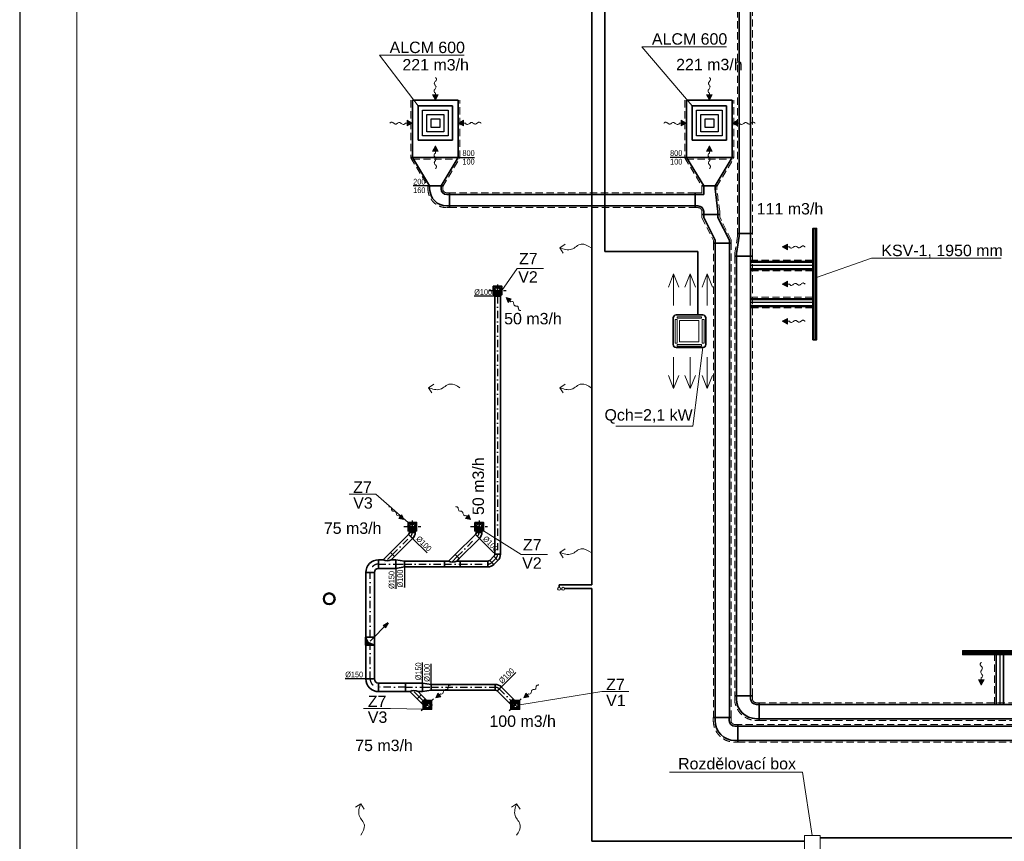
# Model space of a CAD drawing. Header units: millimetres. Extents: x 879679 to 2307614, y -211319 to 627407.
# Tile 17 of 36: x 1056267 to 1073514, y -165533 to -151148. Entities that reach past the tile are written whole.
import ezdxf
from ezdxf.enums import TextEntityAlignment as Align

# ---------------------------------------------------------------- set-up
doc = ezdxf.new("R2010")
doc.units = ezdxf.units.MM
doc.header["$LTSCALE"] = 10
doc.linetypes.add('DASHDOT', pattern=[25.4, 12.7, -6.35, 0, -6.35])
doc.linetypes.add('DASHED', pattern=[19.05, 12.7, -6.35])
doc.layers.add('AA_FORMÁTY NETISK', color=40, linetype='Continuous', plot=False)
for name, color, linetype, lineweight in [('AA_FORMÁTY TISK', 7, 'Continuous', 15), ('Kóty_obecně', 7, 'Continuous', 25), ('Standard', 7, 'Continuous', 25), ('VZT-komponenty', 30, 'Continuous', 35), ('VZT-potrubi', 30, 'Continuous', 35), ('VZT-potrubi_flexo_obrys', 20, 'Continuous', 50), ('VZT-Potrubi_izolace1', 7, 'DASHED', 18), ('VZT-sipky', 50, 'Continuous', 15), ('ZAM_-_POHLEDY_Pero_č.__2', 7, 'Continuous', 13)]:
    doc.layers.add(name, color=color, linetype=linetype, lineweight=lineweight)
doc.layers.add('VZT-potrubi-popis', color=7, linetype='Continuous')
doc.styles.add('Arial_CE', font='arial.ttf')
doc.styles.get("Standard").update_dxf_attribs({"font": 'ic-simplex.shx', "width": 0.8})
doc.linetypes.add('KOLEJE', pattern='A,3.81,[130,ltypeshp.shx,S=6.35,R=0,X=0,Y=0],3.81', length=7.62)

# ---------------------------------------------------------------- blocks, each defined once
blk = doc.blocks.new('KOMPLEXNÍ OBJEKT_15')
at = {"layer": 'Standard', "color": 0, "linetype": 'Continuous', "lineweight": 35}
for p, q in [((-98216576, -465510579), (-98216576, -465510109)), ((-98216526, -465510059), (-98216056, -465510059)), ((-98216006, -465510109), (-98216006, -465510579)), ((-98216056, -465510629), (-98216526, -465510629))]:
    blk.add_line(p, q, dxfattribs=at)
at = {"layer": 'Standard', "color": 0, "linetype": 'Continuous', "lineweight": 13}
for points in [[(-98216545, -465510138), (-98216510, -465510138), (-98216510, -465510555), (-98216545, -465510555), (-98216545, -465510138)], [(-98216507, -465510090), (-98216507, -465510117), (-98216080, -465510117), (-98216080, -465510090), (-98216507, -465510090)], [(-98216465, -465510156), (-98216130, -465510156), (-98216130, -465510531), (-98216465, -465510531), (-98216465, -465510156)], [(-98216037, -465510138), (-98216072, -465510138), (-98216072, -465510555), (-98216037, -465510555), (-98216037, -465510138)], [(-98216507, -465510604), (-98216507, -465510576), (-98216080, -465510576), (-98216080, -465510604), (-98216507, -465510604)]]:
    blk.add_lwpolyline(points, close=True, dxfattribs=at)
at = {"layer": 'Standard', "color": 0, "linetype": 'Continuous', "lineweight": 35}
for centre, start, end in [((-98216526, -465510109), 90, 180), ((-98216056, -465510109), 0, 90), ((-98216526, -465510579), 180, 270), ((-98216056, -465510579), 270, 0)]:
    blk.add_arc(centre, 50, start, end, dxfattribs=at)
blk = doc.blocks.new('*U93')
at = {"color": 2, "linetype": 'DASHDOT', "lineweight": 25}
for p, q in [((-106, 0), (106, 0)), ((0, 106), (0, -106))]:
    blk.add_line(p, q, dxfattribs=at)
at = {"color": 0, "linetype": 'ByBlock', "lineweight": -2}
for radius in [75.6, 50]:
    blk.add_circle((0, 0), radius, dxfattribs=at)
blk = doc.blocks.new('*U85', base_point=(28, -713))
at = {"linetype": 'ByBlock'}
blk.add_hatch(color=0, dxfattribs=at).paths.add_polyline_path([(791, -713), (614, -619), (614, -808)])
at = {"color": 0, "linetype": 'ByBlock', "lineweight": -2}
for p, q in [((551, -713), (614, -713)), ((791, -713), (614, -619)), ((614, -619), (614, -808)), ((791, -713), (614, -808))]:
    blk.add_line(p, q, dxfattribs=at)
blk.add_lwpolyline([(551, -713), (527, -744), (503, -758), (479, -760), (455, -751), (432, -737), (410, -721), (388, -706), (367, -696), (348, -693), (329, -696), (311, -705), (293, -716), (276, -728), (260, -738), (243, -746), (227, -749), (211, -746), (195, -738), (179, -727), (162, -713), (146, -700), (130, -689), (114, -681), (98, -678), (81, -681), (65, -689), (49, -699), (32, -711), (28, -713)], dxfattribs=at)
blk = doc.blocks.new('*U149')
at = {"color": 2, "linetype": 'DASHDOT', "lineweight": 25}
for p, q in [((100, 200), (100, -100)), ((0, 50), (250, 50))]:
    blk.add_line(p, q, dxfattribs=at)
at = {"color": 0, "linetype": 'ByBlock', "lineweight": -2}
for p, q in [((100, 100), (0, 100)), ((0, 0), (0, 100)), ((0, 0), (100, 0))]:
    blk.add_line(p, q, dxfattribs=at)
at = {"color": 2, "linetype": 'DASHED', "lineweight": 25}
for centre, radius, start, end in [((100, 50), 50, 90, 270), ((150, 50), 70.7, 135, 225)]:
    blk.add_arc(centre, radius, start, end, dxfattribs=at)
at = {"color": 0, "linetype": 'ByBlock', "lineweight": -2}
blk.add_arc((100, 50), 50, 270, 90, dxfattribs=at)
blk = doc.blocks.new('*U99', base_point=(35, 35))
at = {"color": 0, "lineweight": -2}
for p, q in [((106, 106), (35, 35)), ((35, 35), (35, 35)), ((50, 0), (150, 0)), ((50, 0), (50, 0)), ((106, 106), (106, 106)), ((150, 0), (150, 0))]:
    blk.add_line(p, q, dxfattribs=at)
at = {"color": 2, "linetype": 'DASHDOT', "lineweight": 25}
for p, q in [((71, 71), (71, 71)), ((100, 0), (100, 0))]:
    blk.add_line(p, q, dxfattribs=at)
at = {"color": 0, "lineweight": -2}
for radius in [50, 150]:
    blk.add_arc((0, 0), radius, 0, 45, dxfattribs=at)
at = {"color": 2, "linetype": 'DASHDOT', "lineweight": 25}
blk.add_arc((0, 0), 100, 0, 45, dxfattribs=at)
blk = doc.blocks.new('*U100')
at = {"color": 0, "linetype": 'ByBlock', "lineweight": -2}
for p, q in [((0, 100), (0, 0)), ((100, 100), (0, 100)), ((0, 0), (100, 0)), ((100, 0), (100, 100))]:
    blk.add_line(p, q, dxfattribs=at)
at = {"color": 2, "linetype": 'DASHDOT', "lineweight": 25}
blk.add_line((0, 50), (100, 50), dxfattribs=at)
blk = doc.blocks.new('*U150', base_point=(280, 50))
at = {"color": 0, "linetype": 'ByBlock', "lineweight": -2}
for p, q in [((75, 100), (191, 216)), ((191, 216), (261, 145)), ((0, 100), (0, 0)), ((0, 100), (75, 100)), ((280, 0), (0, 0)), ((261, 145), (216, 100)), ((216, 100), (280, 100)), ((280, 100), (280, 0))]:
    blk.add_line(p, q, dxfattribs=at)
at = {"color": 2, "linetype": 'DASHDOT', "lineweight": 25}
for p, q in [((226, 180), (96, 50)), ((0, 50), (280, 50))]:
    blk.add_line(p, q, dxfattribs=at)
at = {"color": 0, "linetype": 'ByBlock', "lineweight": -2}
blk.add_arc((146, 241), 158, 243.4349, 296.5651, dxfattribs=at)
blk = doc.blocks.new('*U151', base_point=(0, 50))
at = {"color": 0, "linetype": 'ByBlock', "lineweight": -2}
for p, q in [((0, 100), (0, 0)), ((482.342, 100), (0, 100)), ((0, 0), (482.342, 0)), ((482.342, 0), (482.342, 100))]:
    blk.add_line(p, q, dxfattribs=at)
at = {"color": 2, "linetype": 'DASHDOT', "lineweight": 25}
blk.add_line((0, 50), (482.342, 50), dxfattribs=at)
blk = doc.blocks.new('*U152', base_point=(4517.132, 50))
at = {"color": 0, "linetype": 'ByBlock', "lineweight": -2}
for p, q in [((0, 100), (0, 0)), ((4517.132, 100), (0, 100)), ((0, 0), (4517.132, 0)), ((4517.132, 0), (4517.132, 100))]:
    blk.add_line(p, q, dxfattribs=at)
at = {"color": 2, "linetype": 'DASHDOT', "lineweight": 25}
blk.add_line((0, 50), (4517.132, 50), dxfattribs=at)
blk = doc.blocks.new('*U153', base_point=(0, 50))
at = {"color": 0, "linetype": 'ByBlock', "lineweight": -2}
for p, q in [((0, 100), (0, 0)), ((500, 100), (0, 100)), ((0, 0), (500, 0)), ((500, 0), (500, 100))]:
    blk.add_line(p, q, dxfattribs=at)
at = {"color": 2, "linetype": 'DASHDOT', "lineweight": 25}
blk.add_line((0, 50), (500, 50), dxfattribs=at)
blk = doc.blocks.new('*U154', base_point=(302, 0))
at = {"color": 2, "linetype": 'DASHDOT', "lineweight": 25}
for p, q in [((243, 242), (76, 75)), ((0, 75), (302, 75))]:
    blk.add_line(p, q, dxfattribs=at)
at = {"color": 0, "linetype": 'ByBlock', "lineweight": -2}
for p, q in [((81, 150), (208, 277)), ((208, 277), (278, 206)), ((278, 206), (222, 150)), ((0, 150), (0, 0)), ((0, 150), (81, 150)), ((302, 0), (0, 0)), ((222, 150), (302, 150)), ((302, 150), (302, 0))]:
    blk.add_line(p, q, dxfattribs=at)
blk.add_arc((151, 291), 158, 243.4349, 296.5651, dxfattribs=at)
blk = doc.blocks.new('*U155', base_point=(0, -75))
at = {"color": 0, "linetype": 'ByBlock', "lineweight": -2}
for p, q in [((0, 75), (150, 50)), ((0, 75), (0, -75)), ((0, 75), (0, 75)), ((150, 50), (150, -50)), ((150, 50), (150, 50)), ((150, -50), (0, -75)), ((0, -75), (0, -75)), ((150, -50), (150, -50))]:
    blk.add_line(p, q, dxfattribs=at)
at = {"color": 2, "linetype": 'DASHDOT', "lineweight": 25}
blk.add_line((0, 0), (150, 0), dxfattribs=at)
blk = doc.blocks.new('*U156', base_point=(0, 50))
at = {"color": 0, "linetype": 'ByBlock', "lineweight": -2}
for p, q in [((0, 100), (0, 0)), ((699.248, 100), (0, 100)), ((0, 0), (699.248, 0)), ((699.248, 0), (699.248, 100))]:
    blk.add_line(p, q, dxfattribs=at)
at = {"color": 2, "linetype": 'DASHDOT', "lineweight": 25}
blk.add_line((0, 50), (699.248, 50), dxfattribs=at)
blk = doc.blocks.new('*U157', base_point=(0, 50))
at = {"color": 0, "linetype": 'ByBlock', "lineweight": -2}
for p, q in [((0, 100), (0, 0)), ((448.893, 100), (0, 100)), ((0, 0), (448.893, 0)), ((448.893, 0), (448.893, 100))]:
    blk.add_line(p, q, dxfattribs=at)
at = {"color": 2, "linetype": 'DASHDOT', "lineweight": 25}
blk.add_line((0, 50), (448.893, 50), dxfattribs=at)
blk = doc.blocks.new('*U158', base_point=(0, 75))
at = {"color": 0, "lineweight": -2}
for p, q in [((0, 225), (0, 75)), ((0, 225), (0, 225)), ((0, 75), (0, 75)), ((75, 0), (225, 0)), ((75, 0), (75, 0)), ((225, 0), (225, 0))]:
    blk.add_line(p, q, dxfattribs=at)
at = {"color": 2, "linetype": 'DASHDOT', "lineweight": 25}
for p, q in [((0, 150), (0, 150)), ((150, 0), (150, 0))]:
    blk.add_line(p, q, dxfattribs=at)
at = {"color": 0, "lineweight": -2}
for radius in [225, 75]:
    blk.add_arc((0, 0), radius, 0, 90, dxfattribs=at)
at = {"color": 2, "linetype": 'DASHDOT', "lineweight": 25}
blk.add_arc((0, 0), 150, 0, 90, dxfattribs=at)
blk = doc.blocks.new('*U159', base_point=(71, 71))
at = {"color": 0, "lineweight": -2}
for p, q in [((106, 106), (35, 35)), ((35, 35), (35, 35)), ((50, 0), (150, 0)), ((50, 0), (50, 0)), ((106, 106), (106, 106)), ((150, 0), (150, 0))]:
    blk.add_line(p, q, dxfattribs=at)
at = {"color": 2, "linetype": 'DASHDOT', "lineweight": 25}
for p, q in [((71, 71), (71, 71)), ((100, 0), (100, 0))]:
    blk.add_line(p, q, dxfattribs=at)
at = {"color": 0, "lineweight": -2}
for radius in [50, 150]:
    blk.add_arc((0, 0), radius, 0, 45, dxfattribs=at)
at = {"color": 2, "linetype": 'DASHDOT', "lineweight": 25}
blk.add_arc((0, 0), 100, 0, 45, dxfattribs=at)
blk = doc.blocks.new('*U160', base_point=(0, 50))
at = {"color": 0, "linetype": 'ByBlock', "lineweight": -2}
for p, q in [((0, 100), (0, 0)), ((1123, 100), (0, 100)), ((0, 0), (1123, 0)), ((1123, 0), (1123, 100))]:
    blk.add_line(p, q, dxfattribs=at)
at = {"color": 2, "linetype": 'DASHDOT', "lineweight": 25}
blk.add_line((0, 50), (1123, 50), dxfattribs=at)
blk = doc.blocks.new('*U161', base_point=(295, 50))
at = {"color": 0, "linetype": 'ByBlock', "lineweight": -2}
for p, q in [((0, 100), (0, 0)), ((295, 100), (0, 100)), ((0, 0), (295, 0)), ((295, 0), (295, 100))]:
    blk.add_line(p, q, dxfattribs=at)
at = {"color": 2, "linetype": 'DASHDOT', "lineweight": 25}
blk.add_line((0, 50), (295, 50), dxfattribs=at)
blk = doc.blocks.new('*U162', base_point=(0, 50))
at = {"color": 0, "linetype": 'ByBlock', "lineweight": -2}
for p, q in [((0, 100), (0, 0)), ((100.437, 100), (0, 100)), ((0, 0), (100.437, 0)), ((100.437, 0), (100.437, 100))]:
    blk.add_line(p, q, dxfattribs=at)
at = {"color": 2, "linetype": 'DASHDOT', "lineweight": 25}
blk.add_line((0, 50), (100.437, 50), dxfattribs=at)
blk = doc.blocks.new('*U163', base_point=(0, 75))
at = {"color": 0, "lineweight": -2}
for p, q in [((0, 225), (0, 75)), ((0, 225), (0, 225)), ((0, 75), (0, 75)), ((75, 0), (225, 0)), ((75, 0), (75, 0)), ((225, 0), (225, 0))]:
    blk.add_line(p, q, dxfattribs=at)
at = {"color": 2, "linetype": 'DASHDOT', "lineweight": 25}
for p, q in [((0, 150), (0, 150)), ((150, 0), (150, 0))]:
    blk.add_line(p, q, dxfattribs=at)
at = {"color": 0, "lineweight": -2}
for radius in [225, 75]:
    blk.add_arc((0, 0), radius, 0, 90, dxfattribs=at)
at = {"color": 2, "linetype": 'DASHDOT', "lineweight": 25}
blk.add_arc((0, 0), 150, 0, 90, dxfattribs=at)
blk = doc.blocks.new('*U164', base_point=(468.316, 75))
at = {"color": 0, "linetype": 'ByBlock', "lineweight": -2}
for p, q in [((0, 150), (0, 0)), ((468.316, 150), (0, 150)), ((0, 0), (468.316, 0)), ((468.316, 0), (468.316, 150))]:
    blk.add_line(p, q, dxfattribs=at)
at = {"color": 2, "linetype": 'DASHDOT', "lineweight": 25}
blk.add_line((0, 75), (468.316, 75), dxfattribs=at)
blk = doc.blocks.new('*U165', base_point=(0, 75))
at = {"color": 0, "linetype": 'ByBlock', "lineweight": -2}
for p, q in [((0, 150), (0, 0)), ((590.347, 150), (0, 150)), ((0, 0), (590.347, 0)), ((590.347, 0), (590.347, 150))]:
    blk.add_line(p, q, dxfattribs=at)
at = {"color": 2, "linetype": 'DASHDOT', "lineweight": 25}
blk.add_line((0, 75), (590.347, 75), dxfattribs=at)
blk = doc.blocks.new('*U103', base_point=(137, -614))
at = {"color": 0, "linetype": 'ByBlock', "lineweight": -2}
for p, q in [((137, -614), (586, -614)), ((586, -614), (485, -589)), ((586, -614), (485, -639))]:
    blk.add_line(p, q, dxfattribs=at)
blk = doc.blocks.new('*U232', base_point=(28, -713))
at = {"linetype": 'ByBlock'}
blk.add_hatch(color=0, dxfattribs=at).paths.add_polyline_path([(791, -713), (614, -619), (614, -808)])
at = {"color": 0, "linetype": 'ByBlock', "lineweight": -2}
for p, q in [((791, -713), (614, -619)), ((614, -619), (614, -808)), ((551, -713), (614, -713)), ((791, -713), (614, -808))]:
    blk.add_line(p, q, dxfattribs=at)
blk.add_lwpolyline([(551, -713), (527, -744), (503, -758), (479, -760), (455, -751), (432, -737), (410, -721), (388, -706), (367, -696), (348, -693), (329, -696), (311, -705), (293, -716), (276, -728), (260, -738), (243, -746), (227, -749), (211, -746), (195, -738), (179, -727), (162, -713), (146, -700), (130, -689), (114, -681), (98, -678), (81, -681), (65, -689), (49, -699), (32, -711), (28, -713)], dxfattribs=at)
blk = doc.blocks.new('*U381', base_point=(70, 0))
at = {"linetype": 'ByBlock'}
for points in [[(45, 115), (0, 160), (0, 0)], [(140, 160), (0, 160), (45, 115)]]:
    blk.add_hatch(color=0, dxfattribs=at).paths.add_polyline_path(points)
at = {"color": 0, "linetype": 'ByBlock', "lineweight": -2}
for p, q in [((0, 0), (0, 160)), ((0, 160), (140, 160)), ((45, 115), (0, 0)), ((140, 0), (0, 0)), ((140, 160), (45, 115)), ((140, 160), (140, 0))]:
    blk.add_line(p, q, dxfattribs=at)
blk = doc.blocks.new('*U382', base_point=(1127.699, 75))
at = {"color": 0, "linetype": 'ByBlock', "lineweight": -2}
for p, q in [((0, 150), (0, 0)), ((1127.699, 150), (0, 150)), ((0, 0), (1127.699, 0)), ((1127.699, 0), (1127.699, 150))]:
    blk.add_line(p, q, dxfattribs=at)
at = {"color": 2, "linetype": 'DASHDOT', "lineweight": 25}
blk.add_line((0, 75), (1127.699, 75), dxfattribs=at)
blk = doc.blocks.new('*U462')
at = {"color": 0, "linetype": 'ByBlock', "lineweight": -2}
for p, q in [((0, 0), (0, 600)), ((0, 600), (600, 600)), ((600, 600), (600, 0)), ((600, 0), (0, 0))]:
    blk.add_line(p, q, dxfattribs=at)
at = {"color": 2, "linetype": 'ByBlock', "lineweight": 25}
for p, q in [((75, 525), (525, 525)), ((75, 75), (75, 525)), ((525, 525), (525, 75)), ((150, 450), (450, 450)), ((150, 150), (150, 450)), ((225, 375), (375, 375)), ((225, 225), (225, 375)), ((375, 375), (375, 225)), ((450, 450), (450, 150)), ((375, 225), (225, 225)), ((525, 75), (75, 75)), ((450, 150), (150, 150))]:
    blk.add_line(p, q, dxfattribs=at)
blk = doc.blocks.new('*U485', base_point=(17254.217, 125))
at = {"color": 0, "linetype": 'ByBlock', "lineweight": -2}
for p, q in [((0, 250), (0, 280)), ((17254.217, 250), (0, 250)), ((0, 250), (0, 0)), ((0, 0), (0, -30)), ((0, 0), (17254.217, 0))]:
    blk.add_line(p, q, dxfattribs=at)
blk = doc.blocks.new('*U290', base_point=(874, 62.5))
at = {"color": 0, "linetype": 'ByBlock', "lineweight": -2}
for p, q in [((0, 125), (874, 125)), ((0, 125), (0, 0)), ((874, 0), (0, 0)), ((874, 125), (874, 0))]:
    blk.add_line(p, q, dxfattribs=at)
at = {"color": 2, "linetype": 'KOLEJE', "lineweight": 25}
blk.add_line((0, 62.5), (874, 62.5), dxfattribs=at)
blk = doc.blocks.new('*U301', base_point=(0, 250))
at = {"color": 0, "linetype": 'ByBlock', "lineweight": -2}
for p, q in [((0, 250), (0, 280)), ((7697.5, 250), (0, 250)), ((0, 250), (0, 0)), ((7697.5, 250), (7697.5, 280)), ((7697.5, 0), (7697.5, 250)), ((0, 0), (0, -30)), ((0, 0), (7697.5, 0)), ((7697.5, 0), (7697.5, -30))]:
    blk.add_line(p, q, dxfattribs=at)
blk = doc.blocks.new('*U302', base_point=(350, 350))
at = {"color": 0, "linetype": 'ByBlock', "lineweight": -2}
for p, q in [((-50, 350), (-50, 380)), ((0, 350), (-50, 350)), ((-50, 100), (-50, 350)), ((0, 100), (-50, 100)), ((-50, 100), (-50, 70)), ((100, 0), (100, -50)), ((350, 0), (350, -50)), ((70, -50), (380, -50)), ((100, -50), (350, -50))]:
    blk.add_line(p, q, dxfattribs=at)
for radius in [350, 100]:
    blk.add_arc((0, 0), radius, 0, 90, dxfattribs=at)
blk = doc.blocks.new('*U297', base_point=(0, 200))
at = {"color": 0, "linetype": 'ByBlock', "lineweight": -2}
for p, q in [((0, 200), (0, 230)), ((4475, 200), (0, 200)), ((0, 200), (0, 0)), ((4475, 200), (4475, 230)), ((4475, 0), (4475, 200)), ((0, 0), (0, -30)), ((0, 0), (4475, 0)), ((4475, 0), (4475, -30))]:
    blk.add_line(p, q, dxfattribs=at)
blk = doc.blocks.new('*U298', base_point=(0, -250))
at = {"color": 0, "linetype": 'ByBlock', "lineweight": -2}
for p, q in [((0, 0), (0, 30)), ((0, 0), (0, 0)), ((0, -250), (0, 0)), ((0, 0), (400, 0)), ((400, 0), (400, 30)), ((400, 0), (400, 0)), ((400, 0), (400, -200)), ((50, -250), (0, -250)), ((0, -250), (0, -250)), ((0, -250), (0, -280)), ((350, -200), (50, -250)), ((350, -200), (400, -200)), ((400, -200), (400, -230)), ((400, -200), (400, -200))]:
    blk.add_line(p, q, dxfattribs=at)
blk = doc.blocks.new('*U493')
at = {"color": 0, "linetype": 'ByBlock', "lineweight": -2}
for p, q in [((0, 125), (1089.49, 125)), ((0, 125), (0, 0)), ((1089.49, 0), (0, 0)), ((1089.49, 125), (1089.49, 0))]:
    blk.add_line(p, q, dxfattribs=at)
at = {"color": 2, "linetype": 'KOLEJE', "lineweight": 25}
blk.add_line((0, 62.5), (1089.49, 62.5), dxfattribs=at)
blk = doc.blocks.new('*U481', base_point=(15503.518, 125))
at = {"color": 0, "linetype": 'ByBlock', "lineweight": -2}
for p, q in [((0, 250), (0, 280)), ((15503.518, 250), (0, 250)), ((0, 250), (0, 0)), ((15503.518, 250), (15503.518, 280)), ((15503.518, 0), (15503.518, 250)), ((0, 0), (0, -30)), ((0, 0), (15503.518, 0)), ((15503.518, 0), (15503.518, -30))]:
    blk.add_line(p, q, dxfattribs=at)
blk = doc.blocks.new('*U484', base_point=(0, 125))
at = {"color": 0, "linetype": 'ByBlock', "lineweight": -2}
for p, q in [((0, 250), (0, 280)), ((8309.166, 250), (0, 250)), ((0, 250), (0, 0)), ((8309.166, 250), (8309.166, 280)), ((8309.166, 0), (8309.166, 250)), ((0, 0), (0, -30)), ((0, 0), (8309.166, 0)), ((8309.166, 0), (8309.166, -30))]:
    blk.add_line(p, q, dxfattribs=at)
blk = doc.blocks.new('*U474', base_point=(100, 100))
at = {"color": 0, "linetype": 'ByBlock', "lineweight": -2}
for p, q in [((-50, 350), (-50, 380)), ((0, 350), (-50, 350)), ((-50, 100), (-50, 350)), ((0, 100), (-50, 100)), ((-50, 100), (-50, 70)), ((100, 0), (100, -50)), ((350, 0), (350, -50)), ((70, -50), (380, -50)), ((100, -50), (350, -50))]:
    blk.add_line(p, q, dxfattribs=at)
for radius in [350, 100]:
    blk.add_arc((0, 0), radius, 0, 90, dxfattribs=at)
blk = doc.blocks.new('*U472', base_point=(500, 325))
at = {"color": 0, "linetype": 'ByBlock', "lineweight": -2}
for p, q in [((50, 250), (450, 450)), ((450, 450), (500, 450)), ((500, 450), (500, 480)), ((500, 200), (500, 450)), ((0, 250), (0, 280)), ((50, 250), (0, 250)), ((0, 0), (0, 250)), ((50, 0), (450, 200)), ((450, 200), (500, 200)), ((500, 200), (500, 170)), ((50, 0), (0, 0)), ((0, 0), (0, -30))]:
    blk.add_line(p, q, dxfattribs=at)
blk = doc.blocks.new('*U473', base_point=(4300, 100))
at = {"color": 0, "linetype": 'ByBlock', "lineweight": -2}
for p, q in [((0, 200), (0, 230)), ((4300, 200), (0, 200)), ((0, 200), (0, 0)), ((4300, 200), (4300, 230)), ((4300, 0), (4300, 200)), ((0, 0), (0, -30)), ((0, 0), (4300, 0)), ((4300, 0), (4300, -30))]:
    blk.add_line(p, q, dxfattribs=at)
blk = doc.blocks.new('*U468', base_point=(500, 100))
at = {"color": 0, "linetype": 'ByBlock', "lineweight": -2}
for p, q in [((0, 400), (0, 430)), ((0, 400), (0, 400)), ((0, 400), (0, -400)), ((0, 400), (0, 400)), ((0, 400), (500, 100)), ((500, 100), (500, 130)), ((500, 100), (500, 100)), ((500, 100), (500, -100)), ((500, 100), (500, 100)), ((500, -100), (0, -400)), ((500, -100), (500, -100)), ((500, -100), (500, -130)), ((500, -100), (500, -100)), ((0, -400), (0, -400)), ((0, -400), (0, -430)), ((0, -400), (0, -400))]:
    blk.add_line(p, q, dxfattribs=at)
blk = doc.blocks.new('*U471', base_point=(-150, 350))
at = {"color": 0, "linetype": 'ByBlock', "lineweight": -2}
for p, q in [((-150, 350), (-150, 380)), ((-150, 350), (-150, 350)), ((-150, 350), (0, 350)), ((-150, 150), (-150, 350)), ((0, 500), (-30, 500)), ((0, 350), (0, 500)), ((0, 500), (200, 500)), ((0, 500), (0, 500)), ((200, 500), (200, 500)), ((200, 500), (230, 500)), ((200, 450), (250, 50)), ((-150, 150), (-100, 150)), ((-150, 150), (-150, 150)), ((-150, 150), (-150, 120)), ((0, 0), (-30, 0)), ((0, 0), (0, 0)), ((0, 0), (250, 0)), ((250, 0), (250, 0)), ((250, 0), (280, 0))]:
    blk.add_line(p, q, dxfattribs=at)
for points in [[(200, 450), (200, 500)], [(0, 50), (0, 0)], [(250, 50), (250, 0)]]:
    blk.add_lwpolyline(points, dxfattribs=at)
blk.add_arc((-100, 50), 100, 0, 90, dxfattribs=at)
blk = doc.blocks.new('*U463')
at = {"color": 0, "linetype": 'ByBlock', "lineweight": -2}
for p, q in [((0, 800), (0, 830)), ((1000, 800), (0, 800)), ((0, 800), (0, 0)), ((1000, 0), (1000, 800)), ((0, 0), (1000, 0)), ((0, 0), (0, -30))]:
    blk.add_line(p, q, dxfattribs=at)
blk = doc.blocks.new('*U469', base_point=(500, 100))
at = {"color": 0, "linetype": 'ByBlock', "lineweight": -2}
for p, q in [((0, 400), (0, 430)), ((0, 400), (0, 400)), ((0, 400), (0, -400)), ((0, 400), (0, 400)), ((0, 400), (500, 100)), ((500, 100), (500, 130)), ((500, 100), (500, 100)), ((500, 100), (500, -100)), ((500, 100), (500, 100)), ((500, -100), (0, -400)), ((500, -100), (500, -100)), ((500, -100), (500, -130)), ((500, -100), (500, -100)), ((0, -400), (0, -400)), ((0, -400), (0, -430)), ((0, -400), (0, -400))]:
    blk.add_line(p, q, dxfattribs=at)
blk = doc.blocks.new('*U470', base_point=(100, 100))
at = {"color": 0, "linetype": 'ByBlock', "lineweight": -2}
for p, q in [((-50, 300), (-50, 330)), ((0, 300), (-50, 300)), ((-50, 100), (-50, 300)), ((0, 100), (-50, 100)), ((-50, 100), (-50, 70)), ((100, 0), (100, -50)), ((300, 0), (300, -50)), ((70, -50), (330, -50)), ((100, -50), (300, -50))]:
    blk.add_line(p, q, dxfattribs=at)
for radius in [300, 100]:
    blk.add_arc((0, 0), radius, 0, 90, dxfattribs=at)

msp = doc.modelspace()

# ---------------------------------------------------------------- linework, layer by layer
at = {"layer": 'AA_FORMÁTY NETISK'}
msp.add_lwpolyline([(1056266.8, -112281), (1056266.8, -196381), (1098266.8, -196381), (1098266.8, -112281)], close=True, dxfattribs=at)
at = {"layer": 'AA_FORMÁTY TISK'}
msp.add_lwpolyline([(1057266.8, -113281), (1057266.8, -195381), (1097266.8, -195381), (1097266.8, -113281)], close=True, dxfattribs=at)
at = {"layer": 'Standard', "color": 6, "linetype": 'Continuous', "lineweight": 35, "ltscale": 1000}
for p, q in [((1066513.9, -155206.1), (1066513.9, -147964.4)), ((1066287.2, -148335.5), (1066287.2, -161040.1)), ((1068143.9, -155206.1), (1066513.9, -155206.1)), ((1068143.9, -156317.7), (1068143.9, -155206.1)), ((1065718.4, -161040.1), (1065714.4, -161085.1)), ((1065898.4, -161040.1), (1065718.4, -161040.1)), ((1065898.4, -161040.1), (1066287.2, -161040.1)), ((1065809.4, -161109.6), (1066287.2, -161109.6)), ((1066287.2, -165528.8), (1066287.2, -161109.6)), ((1066287.2, -165528.8), (1070011, -165528.8)), ((1076650.9, -165469.3), (1070286.7, -165469.3))]:
    msp.add_line(p, q, dxfattribs=at)
at = {"layer": 'Standard', "color": 0, "linetype": 'Continuous', "lineweight": 13, "ltscale": 1000}
for p, q in [((1062572.1, -151770.7), (1064054.6, -151770.7)), ((1062572.1, -151770.7), (1063247.9, -152659, 3750)), ((1067167.2, -151623.5), (1068649.7, -151623.5)), ((1067167.2, -151623.5), (1068048.7, -152659, 3750)), ((1071186.3, -155325.8), (1070226.2, -155664.2)), ((1071186.3, -155325.8), (1073456.9, -155325.8)), ((1064982.9, -155504.9), (1064713.2, -155890.9)), ((1064982.9, -155504.9), (1065442.9, -155504.9)), ((1067721.2, -155599.2), (1067629, -155830.8)), ((1067721.2, -156149.2), (1067721.2, -155599.2)), ((1067721.2, -155599.2), (1067813.3, -155830.8)), ((1068011.2, -155599.2), (1067919, -155830.8)), ((1068011.2, -156149.2), (1068011.2, -155599.2)), ((1068011.2, -155599.2), (1068103.3, -155830.8)), ((1068311.2, -155599.2), (1068219, -155830.8)), ((1068311.2, -156149.2), (1068311.2, -155599.2)), ((1068311.2, -155599.2), (1068403.3, -155830.8)), ((1068056.2, -158265.4), (1068234.4, -156887.7)), ((1067721.2, -157057.1), (1067721.2, -157607.1)), ((1068011.2, -157057.1), (1068011.2, -157607.1)), ((1068311.2, -157057.1), (1068311.2, -157607.1)), ((1067721.2, -157607.1), (1067629, -157375.5)), ((1067721.2, -157607.1), (1067813.3, -157375.5)), ((1068011.2, -157607.1), (1067919, -157375.5)), ((1068011.2, -157607.1), (1068103.3, -157375.5)), ((1068311.2, -157607.1), (1068219, -157375.5)), ((1068311.2, -157607.1), (1068403.3, -157375.5)), ((1066706.2, -158265.4), (1068056.2, -158265.4)), ((1062035.7, -159456.1), (1062505.7, -159456.1)), ((1062505.7, -159456.1), (1063068.9, -159949.1)), ((1065052.1, -160514.4), (1064388.9, -160099.1)), ((1065052.1, -160514.4), (1065512.1, -160514.4)), ((1066465.8, -162909.9), (1065027.6, -163145.4)), ((1066465.8, -162909.9), (1066935.8, -162909.9)), ((1062291.5, -163205.9), (1062761.5, -163205.9)), ((1062761.5, -163205.9), (1063332.6, -163220.4)), ((1067650.2, -164320.8), (1069980.2, -164320.8)), ((1069980.2, -164320.8), (1070148.9, -165432.1))]:
    msp.add_line(p, q, dxfattribs=at)
at = {"layer": 'Standard', "color": 6, "linetype": 'Continuous', "lineweight": 13}
msp.add_lwpolyline([(1070011, -165432.1), (1070286.7, -165432.1), (1070286.7, -165707.8), (1070011, -165707.8), (1070011, -165432.1)], close=True, dxfattribs=at)
at = {"layer": 'Standard', "color": 0, "linetype": 'Continuous', "lineweight": 13}
for centre in [(1065714.4, -161110.1), (1065784.4, -161110.1)]:
    msp.add_circle(centre, 25, dxfattribs=at)
at = {"layer": 'VZT-komponenty', "color": 170}
for points in [[(1070160.2, -156751.5), (1070160.2, -154801.5), (1070226.2, -154801.5), (1070226.2, -156751.5)], [(1070209.7, -156751.5), (1070209.7, -154801.5), (1070176.7, -154801.5), (1070176.7, -156751.5)], [(1074736.2, -162262.5), (1072786.2, -162262.5), (1072786.2, -162196.5), (1074736.2, -162196.5)], [(1074736.2, -162213), (1072786.2, -162213), (1072786.2, -162246), (1074736.2, -162246)]]:
    msp.add_lwpolyline(points, close=True, dxfattribs=at)
at = {"layer": 'VZT-komponenty', "color": 10}
for points in [[(1064563.2, -155815.3), (1064713.2, -155815.3), (1064713.2, -155965.3), (1064563.2, -155965.3)], [(1063068.9, -159948.5), (1063218.9, -159948.5), (1063218.9, -160098.5), (1063068.9, -160098.5)], [(1064238.9, -159948.5), (1064388.9, -159948.5), (1064388.9, -160098.5), (1064238.9, -160098.5)], [(1063332.6, -163069.8), (1063482.6, -163069.8), (1063482.6, -163219.8), (1063332.6, -163219.8)], [(1064872.6, -163069.8), (1065022.6, -163069.8), (1065022.6, -163219.8), (1064872.6, -163219.8)]]:
    msp.add_lwpolyline(points, close=True, dxfattribs=at)
at = {"layer": 'VZT-potrubi-popis', "color": 2}
for p, q in [((1063947.9, -153559), (1064235.9, -153559)), ((1067947.9, -153559), (1067659.9, -153559)), ((1063447.9, -154059), (1063159.9, -154059)), ((1064588.2, -155990.9), (1064228.2, -155990.9)), ((1063150, -160230.2), (1063404.6, -160484.7)), ((1064320, -160230.2), (1064574.6, -160484.7)), ((1063005.9, -160728.8), (1063005.9, -161088.8)), ((1062855.9, -160753.8), (1062855.9, -161113.8)), ((1063324.2, -162761.8), (1063324.2, -162401.8)), ((1063474.2, -162786.8), (1063474.2, -162426.8)), ((1064703.7, -162830.8), (1064958.2, -162576.2)), ((1062329.4, -162686.8), (1061969.4, -162686.8))]:
    msp.add_line(p, q, dxfattribs=at)
at = {"layer": 'VZT-potrubi_flexo_obrys', "color": 170}
for points in [[(1070160.2, -155389), (1069070.7, -155389)], [(1070160.2, -155389), (1069070.7, -155389)], [(1070160.2, -155514), (1069070.7, -155514)], [(1070160.2, -155514), (1069070.7, -155514)], [(1070160.2, -156039), (1069070.7, -156039)], [(1070160.2, -156164), (1069070.7, -156164)]]:
    msp.add_lwpolyline(points, dxfattribs=at)
at = {"layer": 'VZT-Potrubi_izolace1'}
for points in [[(1086905, -166945), (1086905, -166899.6), (1087030, -166499.6), (1087030, -166445), (1087030, -165445), (1087030, -165390.4), (1086905, -164990.4), (1086905, -164945), (1086905, -163536.5), (1086905, -163486.5, 0.4142136), (1086525, -163106.5), (1086475, -163106.5), (1069220.7, -163106.5), (1069170.7, -163106.5, -0.4142136), (1069100.7, -163036.5), (1069100.7, -162986.5), (1069100.7, -155289), (1069100.7, -154889), (1069100.7, -150414), (1069100.7, -149989), (1069100.7, -143689), (1069100.7, -142689)], [(1063016.1, -150294), (1068720.7, -150294), (1068770.7, -150294, -0.4142136), (1068840.7, -150364), (1068840.7, -150414), (1068840.7, -154889), (1068840.7, -154936.5), (1068790.7, -155236.5), (1068790.7, -155289), (1068790.7, -162986.5), (1068790.7, -163036.5, 0.4142136), (1069170.7, -163416.5), (1069220.7, -163416.5), (1086475, -163416.5)], [(1063117.9, -152559), (1063117.9, -153567.3), (1063417.9, -154067.3), (1063417.9, -154109, 0.4142136), (1063747.9, -154439), (1063797.9, -154439), (1068097.9, -154439), (1068147.9, -154439, -0.4142136), (1068217.9, -154509), (1068217.9, -154559), (1068217.9, -154616.1), (1068417.9, -155016.1), (1068417.9, -155059), (1068417.9, -163368.2)], [(1067917.9, -152559), (1067917.9, -153567.3), (1068217.9, -154067.3), (1068217.9, -154179), (1068097.9, -154179), (1063797.9, -154179), (1063747.9, -154179, -0.4142136), (1063677.9, -154109), (1063677.9, -154067.3), (1063977.9, -153567.3), (1063977.9, -152559)], [(1068416.4, -163368.2), (1068416.4, -163418.2, 0.4142136), (1068796.4, -163798.2), (1068846.4, -163798.2), (1084350, -163798.2), (1084400, -163798.2, -0.4142136), (1084470, -163868.2), (1084470, -163918.2), (1084470, -163963.8), (1084320, -164463.8), (1084320, -164518.2), (1084320, -165649), (1084320, -165699, 0.4142136), (1084900, -166279), (1084950, -166279), (1085120, -166279), (1085120, -166449), (1085120.8, -171419), (1085120.8, -171473.9), (1085420.8, -172373.9), (1085420.8, -172419), (1085420.8, -172919), (1085420.8, -173919)], [(1086250, -163488.2), (1085450, -163488.2), (1085383.9, -163488.2), (1084983.9, -164088.2), (1084950, -164088.2), (1084780, -164088.2), (1084780, -163918.2), (1084780, -163868.2, 0.4142136), (1084400, -163488.2), (1084350, -163488.2), (1068846.4, -163488.2), (1068796.4, -163488.2, -0.4142136), (1068726.4, -163418.2), (1068726.4, -163368.2)]]:
    msp.add_lwpolyline(points, format="xyb", dxfattribs=at)
for points in [[(1068727.9, -163368.2), (1068727.9, -155059), (1068727.9, -155001.9), (1068527.9, -154601.9), (1068527.9, -154559), (1068527.9, -154507.1), (1068477.9, -154107.1), (1068477.9, -154067.3), (1068777.9, -153567.3), (1068777.9, -152559)], [(1063147.9, -153589), (1063947.9, -153589)], [(1067947.9, -153589), (1068747.9, -153589)], [(1069070.7, -155359), (1070160.2, -155359)], [(1070160.2, -155544), (1069070.7, -155544)], [(1069070.7, -156009), (1070160.2, -156009)], [(1070160.2, -156194), (1069070.7, -156194)], [(1073343.7, -163136.5), (1073343.7, -162262.5)]]:
    msp.add_lwpolyline(points, dxfattribs=at)
at = {"layer": 'VZT-sipky', "ltscale": 1000}
for p, q in [((1065727.8, -155141.4), (1065822.2, -155079.3)), ((1065727.8, -155141.4), (1065788.3, -155233.3)), ((1063427.8, -157591.4), (1063522.2, -157529.3)), ((1063427.8, -157591.4), (1063488.3, -157683.3)), ((1065727.8, -157591.4), (1065822.2, -157529.3)), ((1065727.8, -157591.4), (1065788.3, -157683.3)), ((1065727.8, -160476), (1065822.2, -160413.8)), ((1065727.8, -160476), (1065788.3, -160567.8)), ((1062239.5, -164875.7), (1062147.6, -164936.2)), ((1062239.5, -164875.7), (1062301.6, -164970.1)), ((1064971.1, -164875.7), (1064879.2, -164936.2)), ((1064971.1, -164875.7), (1065033.3, -164970.1))]:
    msp.add_line(p, q, dxfattribs=at)
at = {"layer": 'VZT-sipky'}
for points, start_tangent, end_tangent in [([(1066276.3, -155141.4), (1066103.9, -155076.7), (1065933.8, -155167.9), (1065727.8, -155141.4)], (-0.8459276, 0.5332978), (-0.9460056, 0.3241504)), ([(1063976.3, -157591.4), (1063803.9, -157526.7), (1063633.8, -157617.9), (1063427.8, -157591.4)], (-0.8459276, 0.5332978), (-0.9460056, 0.3241504)), ([(1066276.3, -157591.4), (1066103.9, -157526.7), (1065933.8, -157617.9), (1065727.8, -157591.4)], (-0.8459276, 0.5332978), (-0.9460056, 0.3241504)), ([(1066276.3, -160476), (1066103.9, -160411.2), (1065933.8, -160502.5), (1065727.8, -160476)], (-0.8459276, 0.5332978), (-0.9460056, 0.3241504)), ([(1062239.5, -165424.2), (1062304.2, -165251.8), (1062213, -165081.7), (1062239.5, -164875.7)], (0.5332978, 0.8459276), (0.3241504, 0.9460056)), ([(1064971.1, -165424.2), (1065035.8, -165251.8), (1064944.6, -165081.7), (1064971.1, -164875.7)], (0.5332978, 0.8459276), (0.3241504, 0.9460056))]:
    msp.add_spline(points, degree=3, dxfattribs=dict(at, start_tangent=start_tangent, end_tangent=end_tangent))
at = {"layer": 'ZAM_-_POHLEDY_Pero_č.__2', "color": 0, "linetype": 'Continuous', "lineweight": 50}
msp.add_circle((1061688.2, -161287.5), 96.1, dxfattribs=at)

# ---------------------------------------------------------------- block references
at = {"layer": 'Standard', "color": 0, "linetype": 'Continuous', "lineweight": 13}
msp.add_blockref('KOMPLEXNÍ OBJEKT_15', (99284290.5, 465353741.2), dxfattribs=at)
at = {"layer": 'VZT-komponenty', "color": 10}
for name, p, rotation in [('*U462', (1063248.7, -152659, 3750), 270), ('*U462', (1068048.7, -152659, 3750), 270), ('*U93', (1064638.2, -155890.9), 2.008965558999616e-10), ('*U93', (1063143.9, -160024.1), 1.118919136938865e-11), ('*U93', (1064313.9, -160024.1), 7.780272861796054e-11), ('*U93', (1063407.6, -163145.4), 45.00000000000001), ('*U93', (1064947.6, -163145.4), 45.00000000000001)]:
    msp.add_blockref(name, p, dxfattribs=dict(at, rotation=rotation))
at = {"layer": 'VZT-potrubi', "color": 170}
for name, p, rotation in [('*U297', (1068870.7, -154889), 90), ('*U301', (1068820.7, -162986.5), 90), ('*U493', (1070160.2, -155389), 180), ('*U493', (1070160.2, -156039), 180), ('*U290', (1073436.2, -163136.5), 270), ('*U302', (1068820.7, -163386.5), 180)]:
    msp.add_blockref(name, p, dxfattribs=dict(at, rotation=rotation))
at = {"layer": 'VZT-potrubi', "color": 10}
for name, p, rotation in [('*U463', (1063947.9, -153559, 3750), 90), ('*U463', (1068747.9, -153559, 3750), 90), ('*U469', (1063647.9, -154059, 3750), 270), ('*U468', (1068447.9, -154059, 3750), 270), ('*U470', (1063647.9, -154209, 3750), 180), ('*U473', (1063797.9, -154309), 180), ('*U472', (1068572.9, -155059, 3750), 270), ('*U484', (1068572.9, -155059), 270), ('*U149', (1064688.2, -155990.9), 90), ('*U152', (1064638.2, -160508.1), 270), ('*U149', (1063193.9, -160124.1), 90), ('*U149', (1064363.9, -160124.1), 90), ('*U157', (1062797.2, -160512.2), 45.00000000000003), ('*U99', (1063093.9, -160124.1), 315), ('*U153', (1063931.1, -160548.4), 45.00000000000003), ('*U99', (1064263.9, -160124.1), 315), ('*U100', (1064573.5, -160543.4), 225), ('*U99', (1064588.2, -160508.1), 315), ('*U158', (1062479.4, -160828.8), 90), ('*U99', (1064502.8, -160614.1), 270), ('*U382', (1062404.4, -160828.8), 90), ('*U103', (1062404.4, -162026.5), 44.99999999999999), ('*U381', (1062484.4, -162026.5), 90), ('*U165', (1062404.4, -162686.8), 90), ('*U163', (1062554.4, -162761.8), 180), ('*U164', (1062554.4, -162836.8), 180), ('*U159', (1064597.6, -162836.8), 45), ('*U162', (1063265.6, -163003.4), 314.9999999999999), ('*U149', (1063301.2, -163109.8), 314.9999999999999), ('*U161', (1064876.6, -163074.4), 314.9999999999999), ('*U149', (1064841.2, -163109.8), 314.9999999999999), ('*U474', (1068696.4, -163518.2), 180), ('*U481', (1068846.4, -163643.2), 180)]:
    msp.add_blockref(name, p, dxfattribs=dict(at, rotation=rotation))
for name, p in [('*U471', (1068097.9, -154209, 3750)), ('*U154', (1062855.9, -160753.8)), ('*U150', (1063985.1, -160678.8)), ('*U155', (1062855.9, -160753.8)), ('*U156', (1063005.9, -160678.8)), ('*U151', (1063985.1, -160678.8)), ('*U160', (1063474.2, -162836.8))]:
    msp.add_blockref(name, p, dxfattribs=at)
at = {"layer": 'VZT-potrubi', "color": 170, "xscale": -1, "rotation": 270}
msp.add_blockref('*U298', (1068820.7, -155289), dxfattribs=at)
at = {"layer": 'VZT-potrubi', "color": 10, "xscale": -1, "rotation": 180}
for name in ['*U154', '*U155']:
    msp.add_blockref(name, (1063324.2, -162761.8), dxfattribs=at)
at = {"layer": 'VZT-potrubi', "color": 170}
msp.add_blockref('*U485', (1086475, -163261.5), dxfattribs=at)
at = {"layer": 'VZT-sipky'}
for name, p, xscale, yscale, zscale, rotation in [('*U232', (1063548.7, -152157.8, 3750), 0.5259889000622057, 0.5259889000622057, 0.5259889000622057, 270), ('*U232', (1068348.7, -152157.8, 3750), 0.5259889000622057, 0.5259889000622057, 0.5259889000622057, 270), ('*U232', (1063548.7, -153760.1, 3750), -0.5259889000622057, 0.5259889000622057, 0.5259889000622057, 270), ('*U232', (1068348.7, -153760.1, 3750), -0.5259889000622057, 0.5259889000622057, 0.5259889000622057, 270), ('*U232', (1070024.5, -155125.4), -0.5259889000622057, 0.5259889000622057, 0.5259889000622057, 359.9999999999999), ('*U232', (1070024.5, -155776.5), -0.5259889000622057, 0.5259889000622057, 0.5259889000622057, 359.9999999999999), ('*U85', (1065047.9, -156241.3), 0.4529080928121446, 0.4529080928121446, 0.4529080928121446, 138.7689769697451), ('*U232', (1070024.5, -156426.5), -0.5259889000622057, 0.5259889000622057, 0.5259889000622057, 359.9999999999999), ('*U85', (1062734.2, -159673.7), 0.4529080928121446, 0.4529080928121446, 0.4529080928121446, 318.7689769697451), ('*U85', (1063904.2, -159673.7), 0.4529080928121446, 0.4529080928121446, 0.4529080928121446, 318.7689769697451), ('*U232', (1073110.2, -162398.2), -0.5259889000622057, 0.5259889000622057, 0.5259889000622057, 89.99999999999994), ('*U85', (1063817.4, -162795.1), -0.4529080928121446, 0.4529080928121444, 0.4529080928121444, 41.23102303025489), ('*U85', (1065357.4, -162795.1), -0.4529080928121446, 0.4529080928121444, 0.4529080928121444, 41.23102303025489)]:
    msp.add_blockref(name, p, dxfattribs=dict(at, xscale=xscale, yscale=yscale, zscale=zscale, rotation=rotation))
at = {"layer": 'VZT-sipky', "yscale": 0.5259889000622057, "zscale": 0.5259889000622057}
for p, xscale in [((1062747.6, -152959, 3750), 0.5259889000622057), ((1064349.9, -152959, 3750), -0.5259889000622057), ((1067547.6, -152959, 3750), 0.5259889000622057), ((1069149.9, -152959, 3750), -0.5259889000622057)]:
    msp.add_blockref('*U232', p, dxfattribs=dict(at, xscale=xscale))

# ---------------------------------------------------------------- texts
at = {"layer": 'Kóty_obecně', "color": 0, "linetype": 'Continuous', "lineweight": 13, "char_height": 200, "style": 'Arial_CE'}
for s, insert, width, attachment_point in [('ALCM 600\\P', (1067340.9, -151385.6), 4000, 1), ('ALCM 600\\P', (1062745.9, -151532.8), 4000, 1), ('{\\C7;221 m3/h}\\P', (1062970.6, -152039.8), 1270, 7), ('{\\C7;221 m3/h}\\P', (1067765.1, -152035.8), 1270, 7), ('{\\C7;111 m3/h}\\P', (1069177.1, -154561), 1270, 7), ('KSV-1, 1950 mm\\P', (1071360.1, -155087.9), 4000, 1), ('{\\fArial CE|i0|b0;\\H200.000000;\\W1.000000;\\C7;Z7}\\P', (1065012.9, -155431.6), 426.667, 7), ('{\\fArial CE|i0|b0;\\H200.000000;\\W1.000000;\\C7;V2}\\P', (1064999.2, -155752.3), 443.333, 7), ('{\\fArial CE|i0|b0;\\H200.000000;\\W1.000000;\\C7;50 m3/h}\\P', (1064753.1, -156484.6), 1113.333, 7), ('{\\fArial CE|i0|b0;\\H200.000000;\\W1.000000;\\C7;Qch=2,1 kW}\\P', (1067282.8, -157967.2), 1646.667, 2), ('{\\fArial CE|i0|b0;\\H200.000000;\\W1.000000;\\C7;Z7}\\P', (1062109, -159432.2), 426.667, 7), ('{\\fArial CE|i0|b0;\\H200.000000;\\W1.000000;\\C7;V3}\\P', (1062109, -159712.2), 443.333, 7), ('{\\fArial CE|i0|b0;\\H200.000000;\\W1.000000;\\C7;75 m3/h}\\P', (1061594.5, -160152.7), 1113.333, 7), ('{\\fArial CE|i0|b0;\\H200.000000;\\W1.000000;\\C7;Z7}\\P', (1065082.1, -160441), 426.667, 7), ('{\\fArial CE|i0|b0;\\H200.000000;\\W1.000000;\\C7;V2}\\P', (1065068.3, -160761.8), 443.333, 7), ('{\\fArial CE|i0|b0;\\H200.000000;\\W1.000000;\\C7;Z7}\\P', (1066539.2, -162886), 426.667, 7), ('{\\fArial CE|i0|b0;\\H200.000000;\\W1.000000;\\C7;Z7}\\P', (1062364.8, -163182), 426.667, 7), ('{\\fArial CE|i0|b0;\\H200.000000;\\W1.000000;\\C7;V1}\\P', (1066539.2, -163166), 443.333, 7), ('{\\fArial CE|i0|b0;\\H200.000000;\\W1.000000;\\C7;V3}\\P', (1062364.8, -163462), 443.333, 7), ('{\\fArial CE|i0|b0;\\H200.000000;\\W1.000000;\\C7;100 m3/h}\\P', (1064494.6, -163532), 1270, 7), ('{\\fArial CE|i0|b0;\\H200.000000;\\W1.000000;\\C7;75 m3/h}\\P', (1062144.2, -163956.2), 1113.333, 7), ('{\\fArial CE|i0|b0;\\H200.000000;\\W1.000000;\\C7;Rozdělovací box}\\P', (1068832.2, -164073.2), 2176.667, 2)]:
    msp.add_mtext(s, dxfattribs=dict(at, insert=insert, width=width, attachment_point=attachment_point))
at = {"layer": 'Kóty_obecně', "color": 0, "linetype": 'Continuous', "lineweight": 13, "insert": (1064401.6, -159820.6), "char_height": 200, "width": 1113.333, "attachment_point": 7, "rotation": 90, "style": 'Arial_CE'}
msp.add_mtext('{\\fArial CE|i0|b0;\\H200.000000;\\W1.000000;\\C7;50 m3/h}\\P', dxfattribs=at)
at = {"layer": 'VZT-potrubi-popis', "color": 3, "width": 0.8}
msp.add_text('800', height=100, dxfattribs=at).set_placement((1064235.9, -153534), align=Align.RIGHT)
for s, p in [('800', (1067659.9, -153534)), ('200', (1063159.9, -154034)), ('%%c100', (1064228.2, -155965.9)), ('%%c150', (1061969.4, -162661.8))]:
    msp.add_text(s, height=100, dxfattribs=at).set_placement(p)
msp.add_text('100', height=100, dxfattribs=at).set_placement((1064235.9, -153584), align=Align.TOP_RIGHT)
for s, p in [('100', (1067659.9, -153584)), ('160', (1063159.9, -154084))]:
    msp.add_text(s, height=100, dxfattribs=at).set_placement(p, align=Align.TOP_LEFT)
for s, rotation, p in [('%%c100', 315, (1063422.3, -160467.1)), ('%%c100', 315, (1064592.3, -160467.1)), ('%%c150', 90, (1063299.2, -162401.8)), ('%%c100', 90, (1063449.2, -162426.8)), ('%%c100', 45, (1064940.5, -162558.5))]:
    msp.add_text(s, height=100, rotation=rotation, dxfattribs=at).set_placement(p, align=Align.RIGHT)
for s, p in [('%%c150', (1062830.9, -161113.8)), ('%%c100', (1062980.9, -161088.8))]:
    msp.add_text(s, height=100, rotation=90, dxfattribs=at).set_placement(p)

doc.saveas('drawing.dxf')
